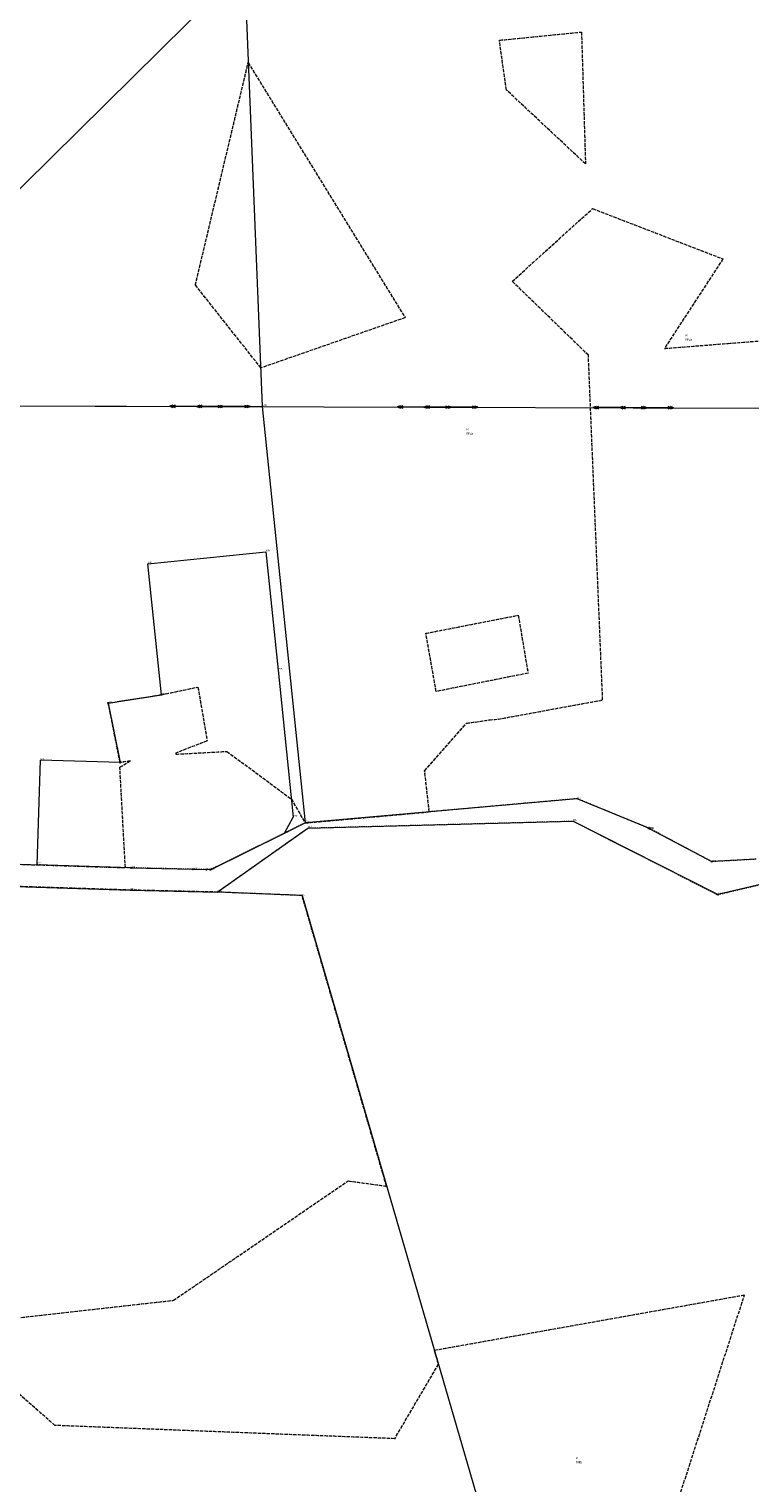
# Model space of a CAD drawing. Header units: metres. Extents: x 6524698 to 6533081, y 5883213 to 5896811.
# Tile 88 of 167: x 6528790 to 6529114, y 5890801 to 5891455. Entities that reach past the tile are written whole.
import ezdxf
from ezdxf import colors
from ezdxf.entities.mleader import LeaderData, LeaderLine
from ezdxf.enums import TextEntityAlignment as Align
from ezdxf.math import Vec2, Vec3

# ---------------------------------------------------------------- set-up
doc = ezdxf.new("R2010")
doc.units = ezdxf.units.M
doc.header["$MEASUREMENT"] = 0
for name, pattern in [('mapa zasadnicza$0$219-500', [0]), ('mapa zasadnicza$0$egkk-500', [2, 1.5, -0.5]), ('mapa zasadnicza$0$egug-500', [1, 0.5, -0.5]), ('mapa zasadnicza$0$suep_sn_500', [0])]:
    doc.linetypes.add(name, pattern=pattern)
doc.layers.get('0').update_dxf_attribs({"lineweight": 0})
for name, color, linetype in [('mapa zasadnicza$0$202-punkt graniczny', 7, 'Continuous'), ('mapa zasadnicza$0$202-punkt graniczny-Atr103', 7, 'Continuous'), ('mapa zasadnicza$0$203-punkt graniczny', 7, 'Continuous'), ('mapa zasadnicza$0$203-punkt graniczny-Atr103', 7, 'Continuous'), ('mapa zasadnicza$0$203-punkt graniczny-Atr104', 7, 'Continuous'), ('mapa zasadnicza$0$209-oznaczenie konturu klasyfikacyjnego', 7, 'Continuous'), ('mapa zasadnicza$0$210-oznaczenie konturu użytku gruntowego', 7, 'Continuous'), ('mapa zasadnicza$0$217-kontur klasyfikacyjny', 7, 'Continuous'), ('mapa zasadnicza$0$218-kontur użytku gruntowego', 7, 'Continuous'), ('mapa zasadnicza$0$219-działka ewidencyjna', 7, 'Continuous'), ('mapa zasadnicza$0$przewód elektroenergetyczny średniego napięcia', 7, 'Continuous')]:
    doc.layers.add(name, color=color, linetype=linetype)
doc.styles.add('mapa zasadnicza$0$STANDARD', font='Working1250', dxfattribs={"width": 0.75})
doc.styles.get("Standard").update_dxf_attribs({"font": 'arial.ttf'})

# ---------------------------------------------------------------- blocks, each defined once
blk = doc.blocks.new('mapa zasadnicza$0$203')
at = {"linetype": 'Continuous', "lineweight": 0}
h = blk.add_hatch(color=0, dxfattribs=at)
edge = h.paths.add_edge_path()
edge.add_arc((0, 0), 0.045, 0, 360)
blk = doc.blocks.new('mapa zasadnicza$0$202')
at = {"color": 0, "linetype": 'Continuous', "lineweight": 0}
blk.add_circle((0, 0), 0.25, dxfattribs=at)
blk = doc.blocks.new('mapa zasadnicza$0$SUEP2')
at = {"color": 0, "linetype": 'Continuous'}
for p, q in [((0, 0), (6.027, 0)), ((5.027, 0), (3.527, 0.5)), ((5.027, 0), (3.527, -0.5)), ((6.027, 0), (4.527, 0.5)), ((6.027, 0), (4.527, -0.5)), ((6.027, 0), (18.027, 0)), ((17.027, 0), (15.527, 0.5)), ((17.027, 0), (15.527, -0.5)), ((18.027, 0), (16.527, 0.5)), ((18.027, 0), (16.527, -0.5))]:
    blk.add_line(p, q, dxfattribs=at)

msp = doc.modelspace()

# ---------------------------------------------------------------- linework, layer by layer
at = {"layer": 'mapa zasadnicza$0$217-kontur klasyfikacyjny', "color": 92, "linetype": 'mapa zasadnicza$0$egkk-500', "lineweight": 18, "flags": 128}
for points in [[(6529001.14, 5891449.62), (6529038.04, 5891453.27)], [(6529038.04, 5891453.27), (6529039.83, 5891394.06)], [(6529004.29, 5891427.3), (6529001.14, 5891449.62)], [(6528864.54, 5891339.64), (6528888.27, 5891439.54)], [(6528888.27, 5891439.54), (6528958.83, 5891324.97)], [(6529039.83, 5891394.06), (6529004.29, 5891427.3)], [(6529006.96, 5891341.29), (6529043.03, 5891373.96)], [(6529043.03, 5891373.96), (6529101.59, 5891351.36)], [(6529101.59, 5891351.36), (6529075.3, 5891311.14)], [(6528893.98, 5891302.38), (6528864.54, 5891339.64)], [(6529041.12, 5891308.14), (6529006.96, 5891341.29)], [(6528958.83, 5891324.97), (6528893.98, 5891302.38)], [(6529075.3, 5891311.14), (6529103.9, 5891313.4)], [(6529103.9, 5891313.4), (6529109.89, 5891313.87)], [(6529109.89, 5891313.87), (6529141.26, 5891316.35)], [(6529047.55, 5891153.2), (6529041.12, 5891308.14)], [(6528968.12, 5891183.15), (6529009.63, 5891191.26)], [(6529009.63, 5891191.26), (6529014.01, 5891165.24)], [(6528972.73, 5891157.02), (6528968.12, 5891183.15)], [(6529014.01, 5891165.24), (6528972.73, 5891157.02)], [(6528849.26, 5891155.55), (6528865.7, 5891159)], [(6528865.7, 5891159), (6528869.84, 5891134.84)], [(6528825.41, 5891151.83), (6528849.26, 5891155.55)], [(6528830.74, 5891125.07), (6528825.41, 5891151.83)], [(6529000.56, 5891144.58), (6529047.55, 5891153.2)], [(6528967.57, 5891121.37), (6528986.31, 5891142.72)], [(6528986.31, 5891142.72), (6528996.59, 5891144.24)], [(6528996.59, 5891144.24), (6529000.56, 5891144.58)], [(6528869.84, 5891134.84), (6528855.69, 5891129.33)], [(6528855.82, 5891128.85), (6528878.74, 5891130.09)], [(6528878.74, 5891130.09), (6528907.67, 5891108.69)], [(6528830.61, 5891122.99), (6528835.32, 5891125.85)], [(6528835.32, 5891125.85), (6528830.74, 5891125.07)], [(6528855.69, 5891129.33), (6528855.82, 5891128.85)], [(6528833.08, 5891077.87), (6528830.61, 5891122.99)], [(6528969.64, 5891102.93), (6528967.57, 5891121.37)], [(6528907.67, 5891108.69), (6528913.85, 5891097.94)], [(6528913.85, 5891097.94), (6528969.64, 5891102.93)], [(6528722.97, 5891081.38), (6528793.43, 5891079.13)], [(6528793.43, 5891079.13), (6528833.08, 5891077.87)], [(6528835.28, 5891067.79), (6528752.2, 5891070.44)], [(6528874.36, 5891066.89), (6528835.28, 5891067.79)], [(6528912.48, 5891065.34), (6528874.36, 5891066.89)], [(6528950.42, 5890934.76), (6528912.48, 5891065.34)], [(6528854.73, 5890883.48), (6528933.18, 5890937.14)], [(6528933.18, 5890937.14), (6528950.42, 5890934.76)], [(6528750.6, 5890871.78), (6528854.73, 5890883.48)], [(6529111.23, 5890885.75), (6528971.86, 5890860.92)], [(6529034.16, 5890647.06), (6529111.23, 5890885.75)], [(6528801.42, 5890827.27), (6528750.6, 5890871.78)], [(6528971.86, 5890860.92), (6528973.65, 5890854.79)], [(6528973.65, 5890854.79), (6528954, 5890821.32)], [(6528954, 5890821.32), (6528801.42, 5890827.27)]]:
    msp.add_lwpolyline(points, dxfattribs=at)
at = {"layer": 'mapa zasadnicza$0$218-kontur użytku gruntowego', "color": 3, "linetype": 'mapa zasadnicza$0$egug-500', "lineweight": 18, "flags": 128}
for points in [[(6529001.14, 5891449.62), (6529038.04, 5891453.27)], [(6529038.04, 5891453.27), (6529039.83, 5891394.06)], [(6529004.29, 5891427.3), (6529001.14, 5891449.62)], [(6528864.54, 5891339.64), (6528888.27, 5891439.54)], [(6528888.27, 5891439.54), (6528958.83, 5891324.97)], [(6529039.83, 5891394.06), (6529004.29, 5891427.3)], [(6529006.96, 5891341.29), (6529043.03, 5891373.96)], [(6529043.03, 5891373.96), (6529101.59, 5891351.36)], [(6529101.59, 5891351.36), (6529075.3, 5891311.14)], [(6528893.98, 5891302.38), (6528864.54, 5891339.64)], [(6529041.12, 5891308.14), (6529006.96, 5891341.29)], [(6528958.83, 5891324.97), (6528893.98, 5891302.38)], [(6529075.3, 5891311.14), (6529103.9, 5891313.4)], [(6529103.9, 5891313.4), (6529109.89, 5891313.87)], [(6529109.89, 5891313.87), (6529141.26, 5891316.35)], [(6529047.55, 5891153.2), (6529041.12, 5891308.14)], [(6528968.12, 5891183.15), (6529009.63, 5891191.26)], [(6529009.63, 5891191.26), (6529014.01, 5891165.24)], [(6528972.73, 5891157.02), (6528968.12, 5891183.15)], [(6529014.01, 5891165.24), (6528972.73, 5891157.02)], [(6528849.26, 5891155.55), (6528865.7, 5891159)], [(6528865.7, 5891159), (6528869.84, 5891134.84)], [(6528825.41, 5891151.83), (6528849.26, 5891155.55)], [(6528830.74, 5891125.07), (6528825.41, 5891151.83)], [(6529000.56, 5891144.58), (6529047.55, 5891153.2)], [(6528967.57, 5891121.37), (6528986.31, 5891142.72)], [(6528986.31, 5891142.72), (6528996.59, 5891144.24)], [(6528996.59, 5891144.24), (6529000.56, 5891144.58)], [(6528869.84, 5891134.84), (6528855.69, 5891129.33)], [(6528855.82, 5891128.85), (6528878.74, 5891130.09)], [(6528878.74, 5891130.09), (6528907.67, 5891108.69)], [(6528830.61, 5891122.99), (6528835.32, 5891125.85)], [(6528835.32, 5891125.85), (6528830.74, 5891125.07)], [(6528855.69, 5891129.33), (6528855.82, 5891128.85)], [(6528833.08, 5891077.87), (6528830.61, 5891122.99)], [(6528969.64, 5891102.93), (6528967.57, 5891121.37)], [(6528907.67, 5891108.69), (6528913.85, 5891097.94)], [(6529036.05, 5891108.86), (6528969.64, 5891102.93)], [(6529044.12, 5891105.53), (6529036.05, 5891108.86)], [(6529068.23, 5891095.59), (6529044.12, 5891105.53)], [(6528913.85, 5891097.94), (6528904.54, 5891093.35)], [(6528913.85, 5891097.94), (6528969.64, 5891102.93)], [(6528915.14, 5891095.68), (6529034.2, 5891098.81)], [(6529034.2, 5891098.81), (6529089.41, 5891070.74)], [(6528904.54, 5891093.35), (6528871.29, 5891076.96)], [(6528882.78, 5891072.83), (6528915.14, 5891095.68)], [(6529068.76, 5891095.31), (6529068.23, 5891095.59)], [(6529096.59, 5891080.56), (6529068.76, 5891095.31)], [(6528722.97, 5891081.38), (6528793.43, 5891079.13)], [(6528793.43, 5891079.13), (6528833.08, 5891077.87)], [(6528835.56, 5891077.79), (6528833.08, 5891077.87)], [(6528863.4, 5891077.14), (6528835.56, 5891077.79)], [(6529116.47, 5891081.64), (6529096.59, 5891080.56)], [(6528869.49, 5891077), (6528863.4, 5891077.14)], [(6528871.29, 5891076.96), (6528869.49, 5891077)], [(6528874.36, 5891066.89), (6528882.78, 5891072.83)], [(6529099.26, 5891065.74), (6529138.88, 5891075.07)], [(6528835.28, 5891067.79), (6528752.2, 5891070.44)], [(6528874.36, 5891066.89), (6528835.28, 5891067.79)], [(6528912.48, 5891065.34), (6528874.36, 5891066.89)], [(6528950.42, 5890934.76), (6528912.48, 5891065.34)], [(6529089.41, 5891070.74), (6529099.26, 5891065.74)], [(6528854.73, 5890883.48), (6528933.18, 5890937.14)], [(6528933.18, 5890937.14), (6528950.42, 5890934.76)], [(6528750.6, 5890871.78), (6528854.73, 5890883.48)], [(6529111.23, 5890885.75), (6528971.86, 5890860.92)], [(6529034.16, 5890647.06), (6529111.23, 5890885.75)], [(6528801.42, 5890827.27), (6528750.6, 5890871.78)], [(6528971.86, 5890860.92), (6528973.65, 5890854.79)], [(6528973.65, 5890854.79), (6528954, 5890821.32)], [(6528954, 5890821.32), (6528801.42, 5890827.27)]]:
    msp.add_lwpolyline(points, dxfattribs=at)
at = {"layer": 'mapa zasadnicza$0$219-działka ewidencyjna', "color": 7, "linetype": 'mapa zasadnicza$0$219-500', "lineweight": 18, "flags": 128}
for points in [[(6528886.39, 5891484.81), (6528894.59, 5891285.09)], [(6528711.51, 5891285.52), (6528894.59, 5891285.09)], [(6528894.59, 5891285.09), (6528913.85, 5891097.94)], [(6528843.22, 5891214.38), (6528896.27, 5891219.83)], [(6528896.27, 5891219.83), (6528901.73, 5891166.57)], [(6528849.26, 5891155.55), (6528843.22, 5891214.38)], [(6528901.73, 5891166.57), (6528908.51, 5891100.53)], [(6528825.41, 5891151.83), (6528849.26, 5891155.55)], [(6528825.41, 5891151.83), (6528830.74, 5891125.07)], [(6528793.43, 5891079.13), (6528794.88, 5891126.2)], [(6528830.74, 5891125.07), (6528794.88, 5891126.2)], [(6529036.05, 5891108.86), (6528913.85, 5891097.94)], [(6529068.23, 5891095.59), (6529036.05, 5891108.86)], [(6528904.54, 5891093.35), (6528908.51, 5891100.53)], [(6528904.54, 5891093.35), (6528913.85, 5891097.94)], [(6528915.14, 5891095.68), (6529034.2, 5891098.81)], [(6529099.26, 5891065.74), (6529034.2, 5891098.81)], [(6528871.29, 5891076.96), (6528904.54, 5891093.35)], [(6528874.36, 5891066.89), (6528915.14, 5891095.68)], [(6529068.23, 5891095.59), (6529068.76, 5891095.31)], [(6529068.76, 5891095.31), (6529096.59, 5891080.56)], [(6528572.66, 5891086.18), (6528793.43, 5891079.13)], [(6528835.56, 5891077.79), (6528793.43, 5891079.13)], [(6528835.56, 5891077.79), (6528863.4, 5891077.14)], [(6529116.47, 5891081.64), (6529096.59, 5891080.56)], [(6528572.3, 5891076.19), (6528835.28, 5891067.79)], [(6528863.4, 5891077.14), (6528869.49, 5891077)], [(6528871.29, 5891076.96), (6528869.49, 5891077)], [(6529138.88, 5891075.07), (6529099.26, 5891065.74)], [(6528835.28, 5891067.79), (6528874.36, 5891066.89)], [(6528912.48, 5891065.34), (6528874.36, 5891066.89)], [(6528912.48, 5891065.34), (6529034.16, 5890647.06)]]:
    msp.add_lwpolyline(points, dxfattribs=at)
at = {"layer": 'mapa zasadnicza$0$przewód elektroenergetyczny średniego napięcia', "color": 1, "linetype": 'mapa zasadnicza$0$suep_sn_500', "lineweight": 18, "flags": 128}
for points in [[(6528767.57, 5891285.39), (6528871.16, 5891285.08)], [(6528871.16, 5891285.08), (6528973.4, 5891284.79)], [(6528973.4, 5891284.79), (6529061.33, 5891284.52)], [(6529061.33, 5891284.52), (6529149.74, 5891284.37)]]:
    msp.add_lwpolyline(points, dxfattribs=at)

# ---------------------------------------------------------------- block references
at = {"layer": 'mapa zasadnicza$0$202-punkt graniczny', "color": 7, "linetype": 'Continuous', "lineweight": 18}
for p in [(6528849.26, 5891155.55), (6528825.41, 5891151.83), (6528830.74, 5891125.07), (6529068.23, 5891095.59), (6529068.76, 5891095.31), (6528835.56, 5891077.79), (6528863.4, 5891077.14), (6529096.59, 5891080.56), (6528869.49, 5891077), (6528871.29, 5891076.96), (6529099.26, 5891065.74)]:
    msp.add_blockref('mapa zasadnicza$0$202', p, dxfattribs=at)
at = {"layer": 'mapa zasadnicza$0$203-punkt graniczny', "color": 7, "linetype": 'Continuous', "lineweight": 18}
for p in [(6528894.59, 5891285.09), (6528896.27, 5891219.83), (6528843.22, 5891214.38), (6528901.73, 5891166.57), (6528794.88, 5891126.2), (6529036.05, 5891108.86), (6528908.51, 5891100.53), (6528913.85, 5891097.94), (6529034.2, 5891098.81), (6528904.54, 5891093.35), (6528915.14, 5891095.68), (6528793.43, 5891079.13), (6528835.28, 5891067.79), (6528874.36, 5891066.89), (6528912.48, 5891065.34)]:
    msp.add_blockref('mapa zasadnicza$0$203', p, dxfattribs=at)
at = {"layer": 'mapa zasadnicza$0$przewód elektroenergetyczny średniego napięcia', "color": 1, "linetype": 'Continuous', "lineweight": 18}
for p, rotation in [((6528871.16, 5891285.08), 179.829), ((6528871.16, 5891285.08), 359.837), ((6528973.4, 5891284.79), 179.837), ((6528973.4, 5891284.79), 359.824), ((6529061.33, 5891284.52), 179.824), ((6529061.33, 5891284.52), 359.903)]:
    msp.add_blockref('mapa zasadnicza$0$SUEP2', p, dxfattribs=dict(at, rotation=rotation))

# ---------------------------------------------------------------- texts
at = {"layer": 'mapa zasadnicza$0$202-punkt graniczny-Atr103', "color": 7, "style": 'mapa zasadnicza$0$STANDARD', "width": 0.667}
for s, p in [('4924', (6528849.26, 5891155.55)), ('4921', (6528825.41, 5891151.83)), ('4922', (6528830.74, 5891125.07)), ('3552', (6529068.23, 5891095.59)), ('3553', (6529068.76, 5891095.31)), ('4879', (6528835.56, 5891077.79)), ('4928', (6528863.4, 5891077.14)), ('4930', (6528869.49, 5891077)), ('4880', (6528871.29, 5891076.96)), ('3555', (6529096.59, 5891080.56))]:
    msp.add_text(s, height=0.75, dxfattribs=at).set_placement(p)
msp.add_text('5146', height=0.75, dxfattribs=at).set_placement((6529099.26, 5891065.74), align=Align.BOTTOM_LEFT)
at = {"layer": 'mapa zasadnicza$0$203-punkt graniczny-Atr103', "color": 7, "style": 'mapa zasadnicza$0$STANDARD', "width": 0.667}
for s, p in [('5793', (6528894.59, 5891285.09)), ('5792', (6528843.22, 5891214.38)), ('5794', (6528896.27, 5891219.83)), ('5795', (6528901.73, 5891166.57)), ('5791', (6528794.88, 5891126.2)), ('5322', (6529036.05, 5891108.86)), ('5797', (6528908.51, 5891100.53)), ('5798', (6528913.85, 5891097.94)), ('5321', (6529034.2, 5891098.81)), ('5796', (6528904.54, 5891093.35)), ('5318', (6528915.14, 5891095.68)), ('5790', (6528793.43, 5891079.13)), ('5315', (6528835.28, 5891067.79)), ('5316', (6528874.36, 5891066.89))]:
    msp.add_text(s, height=0.75, dxfattribs=at).set_placement(p, align=Align.BOTTOM_LEFT)
at = {"layer": 'mapa zasadnicza$0$203-punkt graniczny-Atr104', "color": 7, "style": 'mapa zasadnicza$0$STANDARD', "width": 0.667}
msp.add_text('325', height=0.75, dxfattribs=at).set_placement((6528912.48, 5891065.34))
at = {"layer": 'mapa zasadnicza$0$209-oznaczenie konturu klasyfikacyjnego', "color": 3, "linetype": 'Continuous', "lineweight": 18, "style": 'mapa zasadnicza$0$STANDARD', "width": 0.79}
for s, p in [('RIVa', (6529084.73, 5891315.62)), ('RIVa', (6528986.32, 5891273.39)), ('RIIIb', (6529035.43, 5890811.24))]:
    msp.add_text(s, height=1, dxfattribs=at).set_placement(p, align=Align.TOP_LEFT)
at = {"layer": 'mapa zasadnicza$0$210-oznaczenie konturu użytku gruntowego', "color": 3, "linetype": 'Continuous', "lineweight": 18, "style": 'mapa zasadnicza$0$STANDARD', "width": 0.79}
for p in [(6529084.73, 5891316.52), (6528986.32, 5891274.29), (6529035.43, 5890812.14)]:
    msp.add_text('R', height=1, dxfattribs=at).set_placement(p)

# ---------------------------------------------------------------- leaders
at = {"color": 5, "lineweight": 5}
ml = msp.add_multileader_mtext('Standard', dxfattribs=at)
ml.set_content('{\\fISOCPEUR|b0|i0|c238|p34;\\H1.051939x;\\C5;Kolizja WN-TPU nr 1}', color=256)
ml.set_leader_properties()
ml.build(insert=Vec2(0, 0))
ml.multileader.update_dxf_attribs({"has_text_frame": 1, "text_left_attachment_type": 4, "text_right_attachment_type": 4, "arrow_head_size": 15})
ctx = ml.context
ctx.base_point, ctx.char_height, ctx.arrow_head_size, ctx.plane_origin = Vec3(6528983.741, 5891570.54), 50, 15, Vec3(6529676.506, 5891154.549)
ctx.left_attachment, ctx.right_attachment = 4, 4
notes = []
notes.append((ctx, [(1, (1, 1, 0), (6528975.741, 5891570.54), (1, 0), 8, [(1, [(6528697.695, 5891296.137)], 0, [])])]))
ctx.mtext.insert, ctx.mtext.width, ctx.mtext.flow_direction = Vec3(6528985.741, 5891638.916), 700.96029, 5
for ctx, leaders in notes:
    for number, flags, end, landing, length, lines in leaders:
        leader = LeaderData()
        leader.index, (leader.has_last_leader_line, leader.has_dogleg_vector, leader.attachment_direction) = number, flags
        leader.last_leader_point, leader.dogleg_vector, leader.dogleg_length = Vec3(end), Vec3(landing), length
        for number, points, colour, breaks in lines:
            line = LeaderLine()
            line.index, line.vertices, line.color, line.breaks = number, Vec3.list(points), colors.encode_raw_color(colour), breaks
            leader.lines.append(line)
        ctx.leaders.append(leader)

doc.saveas('drawing.dxf')
